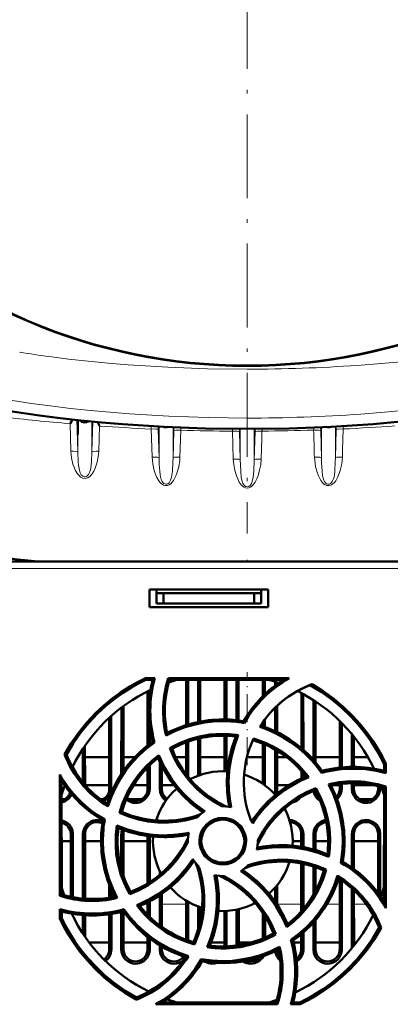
# Model space of a CAD drawing. Extents: x -1438 to 1837, y -1663 to 612.
# Tile 15 of 91: x 264 to 317, y -1399 to -1258. Entities that reach past the tile are written whole.
import ezdxf

# ---------------------------------------------------------------- set-up
doc = ezdxf.new("R2010")
doc.units = 0
doc.linetypes.add('DASHDOT', pattern=[18.5, 12, -3, 0.5, -3])

msp = doc.modelspace()

# ---------------------------------------------------------------- linework, layer by layer
at = {"color": 7, "linetype": 'DASHDOT', "lineweight": 18}
msp.add_line((296.78, -1123.5), (296.78, -1331.5), dxfattribs=at)
at = {"color": 7, "lineweight": 50}
for p, q in [((271.77, -1315.16), (271.42, -1315.77)), ((272.53, -1315.24), (272.53, -1317.31)), ((275.33, -1315.52), (275.64, -1316.09)), ((387.64, -1335.5), (205.94, -1335.5)), ((221.79, -1335.5), (360.79, -1335.5)), ((264.29, -1335.5), (264.29, -1335.24)), ((282.79, -1342), (282.79, -1339.5)), ((282.79, -1339.5), (299.79, -1339.5)), ((283.79, -1340), (283.79, -1339.5)), ((298.79, -1340), (298.79, -1339.5)), ((299.79, -1339.5), (299.79, -1342)), ((283.79, -1341.5), (283.79, -1340)), ((284.79, -1340), (283.79, -1340)), ((284.79, -1341.5), (284.79, -1340)), ((297.79, -1340), (284.79, -1340)), ((298.79, -1340), (297.79, -1340)), ((297.79, -1340), (297.79, -1341.5)), ((298.79, -1341.5), (298.79, -1340)), ((299.79, -1342), (282.79, -1342)), ((284.79, -1341.5), (283.79, -1341.5)), ((297.79, -1341.5), (284.79, -1341.5)), ((297.79, -1341.5), (298.79, -1341.5)), ((282.21, -1352.18), (283.55, -1352.18)), ((282.26, -1352.42), (282.21, -1352.18)), ((282.26, -1352.42), (283.24, -1352.42)), ((283.55, -1352.18), (283.24, -1352.42)), ((285.49, -1352.18), (302.8, -1352.18)), ((285.66, -1352.42), (285.49, -1352.18)), ((285.66, -1352.42), (301.95, -1352.42)), ((288.03, -1358.9), (288.03, -1352.42)), ((288.31, -1358.81), (288.31, -1352.42)), ((289.77, -1352.42), (289.77, -1358.45)), ((290.05, -1352.42), (290.05, -1358.39)), ((293.53, -1358.09), (293.53, -1352.42)), ((293.81, -1358.09), (293.81, -1352.42)), ((295.27, -1352.42), (295.27, -1358.2)), ((295.55, -1352.42), (295.55, -1358.24)), ((299.03, -1354.74), (299.03, -1352.42)), ((299.31, -1354.47), (299.31, -1352.42)), ((282.81, -1354.62), (282.81, -1353.91)), ((300.77, -1352.7), (300.77, -1353.23)), ((301.05, -1352.79), (301.05, -1353.03)), ((282.53, -1361.81), (282.53, -1354.05)), ((304.53, -1362.17), (304.53, -1354.3)), ((304.82, -1362.42), (304.81, -1354.45)), ((306.27, -1355.32), (306.27, -1363.87)), ((278.77, -1356.4), (278.76, -1365.89)), ((279.05, -1356.18), (279.05, -1365.47)), ((300.77, -1356.4), (300.77, -1359.76)), ((301.05, -1356.13), (301.05, -1359.9)), ((306.55, -1355.5), (306.55, -1364.21)), ((277.03, -1368), (277.03, -1357.85)), ((277.32, -1368), (277.31, -1357.59)), ((299.31, -1359.16), (299.31, -1358.07)), ((282.82, -1361.59), (282.81, -1359.09)), ((296.24, -1358.34), (296.37, -1358.61)), ((299.03, -1359.06), (299.03, -1358.46)), ((310.03, -1364.98), (310.03, -1358.3)), ((310.32, -1364.96), (310.31, -1358.59)), ((285.34, -1360.01), (285.17, -1360.37)), ((289.77, -1360.84), (289.76, -1366.15)), ((290.05, -1360.77), (290.05, -1366.04)), ((293.53, -1365.51), (293.53, -1360.42)), ((293.82, -1365.52), (293.81, -1360.43)), ((295.51, -1360.34), (295.16, -1360.54)), ((311.77, -1360.19), (311.77, -1364.88)), ((312.05, -1360.54), (312.05, -1364.88)), ((273.27, -1362.27), (273.26, -1367.1)), ((273.55, -1361.85), (273.56, -1367.44)), ((283.24, -1361.28), (283.52, -1361.38)), ((286.02, -1362.29), (285.71, -1362.18)), ((288.03, -1365.9), (288.03, -1361.37)), ((288.32, -1366.28), (288.32, -1361.26)), ((299.03, -1367.31), (299.03, -1361.55)), ((299.32, -1367.52), (299.32, -1361.67)), ((300.77, -1362.4), (300.76, -1368)), ((270.9, -1363.13), (270.63, -1363.11)), ((277.03, -1363.5), (273.55, -1363.5)), ((280.67, -1363.5), (279.05, -1363.5)), ((284.14, -1363.21), (284.03, -1363.6)), ((288.03, -1363.5), (286.55, -1363.5)), ((293.53, -1363.5), (290.05, -1363.5)), ((296.79, -1363.5), (296.73, -1363.5)), ((299.03, -1363.5), (296.79, -1363.5)), ((301.05, -1362.57), (301.06, -1368)), ((302.43, -1363.5), (301.05, -1363.5)), ((310.03, -1363.5), (306.55, -1363.5)), ((314.08, -1363.5), (312.05, -1363.5)), ((271.82, -1365.01), (271.82, -1364.79)), ((282.53, -1368), (282.53, -1364.94)), ((282.82, -1368), (282.82, -1364.64)), ((284.27, -1364.13), (284.26, -1368)), ((284.55, -1364.73), (284.56, -1368)), ((316.37, -1364.47), (316.62, -1364.42)), ((316.37, -1364.47), (316.37, -1365.45)), ((316.62, -1364.42), (316.62, -1365.77)), ((269.95, -1383.32), (269.96, -1365.97)), ((304.53, -1366.54), (304.53, -1365.44)), ((304.82, -1366.41), (304.82, -1365.77)), ((307.52, -1365.45), (307.41, -1365.74)), ((316.62, -1365.77), (316.37, -1365.45)), ((270.22, -1383.12), (270.21, -1366.87)), ((273.61, -1367.5), (277.03, -1367.5)), ((277.03, -1367.5), (273.61, -1367.5)), ((280.51, -1367.5), (282.53, -1367.5)), ((282.53, -1367.5), (280.51, -1367.5)), ((284.56, -1367.5), (286.29, -1367.5)), ((286.3, -1367.5), (284.56, -1367.5)), ((301.06, -1367.5), (302.74, -1367.5)), ((302.74, -1367.5), (301.06, -1367.5)), ((306.62, -1367.92), (306.5, -1368.23)), ((309.02, -1367.5), (310.03, -1367.5)), ((310.03, -1367.5), (309.02, -1367.5)), ((310.03, -1368), (310.03, -1367.34)), ((310.32, -1368), (310.32, -1367.3)), ((311.76, -1367.22), (311.76, -1368)), ((312.06, -1367.22), (312.06, -1368)), ((312.06, -1367.5), (314.89, -1367.5)), ((314.89, -1367.5), (312.06, -1367.5)), ((315.53, -1368), (315.53, -1367.64)), ((315.82, -1368), (315.82, -1367.72)), ((316.37, -1367.88), (316.36, -1384.11)), ((316.62, -1367.69), (316.37, -1367.88)), ((316.62, -1367.69), (316.63, -1385.07)), ((270.66, -1369.5), (270.21, -1369.5)), ((276.16, -1369.5), (275.76, -1369.5)), ((281.66, -1369.5), (279.92, -1369.5)), ((314.66, -1369.5), (312.92, -1369.5)), ((278.81, -1371.3), (278.51, -1371.44)), ((276.4, -1372.42), (276.12, -1372.55)), ((271.52, -1383.46), (271.52, -1374.5)), ((271.83, -1383.52), (271.82, -1374.5)), ((273.26, -1374.5), (273.26, -1383.72)), ((273.56, -1374.5), (273.56, -1383.75)), ((278.76, -1374.5), (278.76, -1379.51)), ((279.06, -1374.5), (279.06, -1380.48)), ((282.52, -1381.56), (282.52, -1374.78)), ((282.82, -1381.37), (282.82, -1374.82)), ((304.52, -1376.3), (304.52, -1374.5)), ((304.82, -1376.35), (304.82, -1374.5)), ((306.26, -1374.5), (306.26, -1376.69)), ((306.56, -1374.5), (306.56, -1376.78)), ((311.76, -1374.5), (311.76, -1379.29)), ((312.06, -1374.5), (312.06, -1379.51)), ((315.52, -1382.91), (315.52, -1374.5)), ((315.83, -1383.32), (315.82, -1374.5)), ((270.21, -1375.5), (271.52, -1375.5)), ((273.56, -1375.5), (275.87, -1375.5)), ((279.06, -1375.5), (282.52, -1375.5)), ((288.29, -1375.5), (288.29, -1375.67)), ((298.29, -1375.5), (298.29, -1375.34)), ((303.29, -1375.5), (304.52, -1375.5)), ((306.56, -1375.5), (308.37, -1375.5)), ((312.06, -1375.5), (315.52, -1375.5)), ((304.52, -1385.56), (304.52, -1378.69)), ((304.83, -1385.21), (304.82, -1378.75)), ((306.26, -1379.14), (306.26, -1383.19)), ((306.56, -1379.24), (306.56, -1382.65)), ((310.46, -1378.45), (310.17, -1378.59)), ((284.26, -1379.79), (284.26, -1380.31)), ((307.77, -1379.71), (308.08, -1379.56)), ((277.02, -1383.59), (277.02, -1381.74)), ((300.76, -1382.16), (300.76, -1384.12)), ((301.06, -1381.8), (301.06, -1384.58)), ((310.02, -1391), (310.02, -1380.94)), ((310.33, -1391), (310.32, -1381.15)), ((270.22, -1383.12), (269.95, -1383.32)), ((277.33, -1383.54), (277.32, -1382.49)), ((280.08, -1382.76), (279.96, -1383.09)), ((284.26, -1383.25), (284.25, -1387.57)), ((284.56, -1383.04), (284.56, -1387.79)), ((311.76, -1382.29), (311.75, -1390.84)), ((312.06, -1382.57), (312.07, -1390.45)), ((282.52, -1386.04), (282.52, -1384.25)), ((282.83, -1386.35), (282.83, -1384.09)), ((288.02, -1389.62), (288.02, -1384)), ((288.33, -1389.73), (288.33, -1384.18)), ((289.76, -1384.86), (289.75, -1388.14)), ((290.06, -1384.97), (290.06, -1386.9)), ((269.95, -1386.59), (269.95, -1385.22)), ((269.95, -1385.22), (270.22, -1385.57)), ((270.22, -1386.53), (270.22, -1385.57)), ((271.83, -1386.24), (271.83, -1385.91)), ((273.26, -1386.08), (273.25, -1388.71)), ((273.56, -1386.11), (273.57, -1389.17)), ((277.02, -1391), (277.02, -1385.97)), ((277.33, -1391), (277.33, -1385.93)), ((278.76, -1385.64), (278.75, -1391)), ((279.06, -1385.56), (279.17, -1385.26)), ((279.06, -1385.57), (279.07, -1391)), ((293.52, -1390.57), (293.52, -1385.5)), ((293.83, -1390.56), (293.83, -1385.49)), ((295.26, -1385.31), (295.25, -1390.45)), ((295.56, -1385.24), (295.57, -1390.4)), ((299.02, -1389.44), (299.02, -1385.77)), ((299.33, -1389.31), (299.33, -1386.25)), ((269.95, -1386.59), (270.22, -1386.53)), ((306.25, -1387.15), (306.25, -1391)), ((306.56, -1386.8), (306.57, -1391)), ((300.88, -1388.83), (300.55, -1388.71)), ((304.52, -1391), (304.52, -1388.84)), ((304.83, -1391), (304.83, -1388.57)), ((315.96, -1387.9), (315.67, -1387.88)), ((274.17, -1390), (277.02, -1390)), ((279.07, -1390), (282.52, -1390)), ((282.52, -1391), (282.52, -1389.23)), ((282.83, -1391), (282.83, -1389.47)), ((284.25, -1390.43), (284.25, -1391)), ((284.57, -1390.61), (284.57, -1391)), ((289.08, -1389.97), (289.23, -1390.3)), ((291.61, -1390), (293.52, -1390)), ((295.57, -1390), (297.4, -1390)), ((303.35, -1389.73), (303.04, -1389.62)), ((303.42, -1390), (304.52, -1390)), ((306.57, -1390), (310.02, -1390)), ((312.07, -1390), (312.42, -1390)), ((290.34, -1392.68), (290.2, -1392.38)), ((280.91, -1397.88), (280.9, -1398.18)), ((301.11, -1398.85), (283.7, -1398.85)), ((300.91, -1398.57), (284.7, -1398.57)), ((300.91, -1398.57), (301.11, -1398.85)), ((303, -1398.85), (303.37, -1398.57)), ((304.38, -1398.85), (303, -1398.85)), ((304.32, -1398.57), (303.37, -1398.57)), ((304.32, -1398.57), (304.38, -1398.85))]:
    msp.add_line(p, q, dxfattribs=at)
at = {"color": 7, "lineweight": 18}
for p, q in [((271.42, -1315.77), (271.54, -1319.72)), ((272.4, -1315.23), (272.53, -1319.81)), ((274.53, -1315.45), (274.53, -1319.81)), ((274.53, -1319.81), (274.66, -1315.46)), ((272.53, -1317.31), (272.53, -1319.81)), ((275.53, -1319.72), (275.64, -1316.09)), ((283.04, -1316.11), (283.04, -1316.52)), ((283.04, -1316.52), (283.16, -1320.55)), ((284.03, -1316.16), (284.04, -1316.61)), ((284.04, -1316.61), (284.16, -1320.64)), ((284.16, -1316.17), (284.16, -1320.64)), ((286.16, -1316.27), (286.16, -1320.64)), ((286.16, -1320.64), (286.27, -1316.77)), ((286.27, -1316.77), (286.28, -1316.27)), ((287.15, -1320.55), (287.27, -1316.69)), ((287.27, -1316.69), (287.28, -1316.31)), ((294.66, -1316.49), (294.67, -1316.83)), ((294.67, -1316.83), (294.79, -1320.83)), ((295.66, -1316.5), (295.67, -1316.92)), ((295.67, -1316.92), (295.78, -1320.91)), ((295.78, -1316.5), (295.78, -1320.91)), ((297.78, -1316.5), (297.78, -1320.91)), ((297.9, -1316.92), (297.78, -1320.91)), ((297.91, -1316.5), (297.9, -1316.92)), ((298.9, -1316.49), (298.9, -1316.83)), ((306.3, -1316.69), (306.29, -1316.31)), ((307.3, -1316.77), (307.28, -1316.27)), ((307.41, -1320.64), (307.3, -1316.77)), ((307.41, -1316.27), (307.41, -1320.64)), ((309.41, -1316.17), (309.41, -1320.64)), ((309.52, -1316.61), (309.41, -1320.64)), ((309.53, -1316.16), (309.52, -1316.61)), ((310.52, -1316.11), (310.52, -1316.52)), ((387.64, -1336.5), (205.94, -1336.5)), ((277.03, -1368), (277.32, -1368)), ((282.53, -1368), (282.82, -1368)), ((284.26, -1368), (284.56, -1368)), ((301.06, -1368), (300.76, -1368)), ((310.03, -1368), (310.32, -1368)), ((311.76, -1368), (312.06, -1368)), ((315.53, -1368), (315.82, -1368)), ((271.82, -1374.5), (271.52, -1374.5)), ((273.56, -1374.5), (273.26, -1374.5)), ((279.06, -1374.5), (278.76, -1374.5)), ((304.52, -1374.5), (304.82, -1374.5)), ((306.56, -1374.5), (306.26, -1374.5)), ((312.06, -1374.5), (311.76, -1374.5)), ((315.82, -1374.5), (315.52, -1374.5)), ((281.99, -1384.5), (282.52, -1384.5)), ((284.56, -1384.5), (288.02, -1384.5)), ((297.65, -1384.5), (298.07, -1384.5)), ((301.06, -1384.5), (304.52, -1384.5)), ((308.22, -1384.5), (310.02, -1384.5)), ((312.06, -1384.5), (313.78, -1384.5)), ((277.02, -1391), (277.33, -1391)), ((278.75, -1391), (279.07, -1391)), ((282.52, -1391), (282.83, -1391)), ((284.25, -1391), (284.57, -1391)), ((304.52, -1391), (304.83, -1391)), ((306.25, -1391), (306.57, -1391)), ((310.02, -1391), (310.33, -1391))]:
    msp.add_line(p, q, dxfattribs=at)
at = {"color": 7, "linetype": 'DASHDOT', "lineweight": 18, "ltscale": 0.00799}
msp.add_line((296.79, -1335.53), (296.79, -1335.21), dxfattribs=at)
at = {"color": 7, "linetype": 'DASHDOT', "lineweight": 18, "ltscale": 0.332629}
msp.add_line((296.79, -1364.61), (296.79, -1351.31), dxfattribs=at)
at = {"color": 7, "lineweight": 18}
for points in [[(350.12, -1300.58), (348.28, -1301.2), (346.43, -1301.77), (344.39, -1302.36), (342.35, -1302.9), (338.4, -1303.84), (334.02, -1304.73), (329.61, -1305.5), (325.83, -1306.06), (322.05, -1306.54), (318.25, -1306.95), (315.4, -1307.2), (312.54, -1307.42)], [(296.78, -1314.96), (291.17, -1314.9), (285.56, -1314.7), (279.95, -1314.36), (274.35, -1313.88), (271.46, -1313.58), (268.58, -1313.23), (265.88, -1312.87), (263.18, -1312.46), (259.48, -1311.84), (255.79, -1311.13), (252.12, -1310.32), (248.43, -1309.4), (244.78, -1308.37), (242.96, -1307.8), (241.15, -1307.19)], [(296.78, -1307.96), (291.1, -1307.9), (285.43, -1307.69), (279.76, -1307.33), (276.87, -1307.09), (274, -1306.82), (271.22, -1306.51), (268.46, -1306.16)], [(352.42, -1307.19), (349, -1308.3), (345.55, -1309.29), (342.07, -1310.17), (338.58, -1310.96), (335.07, -1311.65), (331.55, -1312.27), (328.9, -1312.69), (326.26, -1313.06), (320.95, -1313.7), (316.99, -1314.09), (313.03, -1314.4)], [(284.04, -1316.61), (284.04, -1316.6), (284.02, -1316.59), (283.92, -1316.56), (283.77, -1316.54), (283.04, -1316.52)], [(286.27, -1316.77), (286.27, -1316.77), (286.29, -1316.76), (286.39, -1316.73), (286.58, -1316.7), (287.27, -1316.69)], [(295.67, -1316.92), (295.66, -1316.91), (295.65, -1316.9), (295.54, -1316.87), (295.34, -1316.84), (294.67, -1316.83)], [(297.9, -1316.92), (297.9, -1316.91), (297.92, -1316.9), (298.03, -1316.87), (298.23, -1316.84), (298.9, -1316.83)], [(307.3, -1316.77), (307.29, -1316.77), (307.28, -1316.76), (307.18, -1316.73), (306.98, -1316.7), (306.3, -1316.69)], [(309.52, -1316.61), (309.53, -1316.6), (309.54, -1316.59), (309.64, -1316.56), (309.8, -1316.54), (310.52, -1316.52)], [(272.53, -1319.81), (272.53, -1319.8), (272.52, -1319.79), (272.45, -1319.77), (272.31, -1319.74), (271.93, -1319.72), (271.54, -1319.72)], [(271.54, -1319.72), (271.63, -1320.65), (271.84, -1321.55), (271.99, -1321.99), (272.17, -1322.41), (272.49, -1322.96), (272.7, -1323.2), (272.93, -1323.4), (273.23, -1323.55), (273.56, -1323.6), (273.76, -1323.57), (273.96, -1323.5), (274.3, -1323.27), (274.59, -1322.93), (274.83, -1322.55), (275.01, -1322.14), (275.31, -1321.26), (275.46, -1320.5), (275.53, -1319.72)], [(274.53, -1319.81), (274.54, -1319.8), (274.55, -1319.79), (274.62, -1319.77), (274.76, -1319.74), (275.14, -1319.72), (275.53, -1319.72)], [(284.16, -1320.64), (284.15, -1320.63), (284.12, -1320.61), (283.92, -1320.57), (283.28, -1320.55), (283.16, -1320.55)], [(283.16, -1320.55), (283.26, -1321.51), (283.47, -1322.45), (283.62, -1322.9), (283.8, -1323.35), (284.11, -1323.92), (284.3, -1324.17), (284.53, -1324.39), (284.8, -1324.56), (285.07, -1324.63), (285.36, -1324.61), (285.62, -1324.51), (285.84, -1324.35), (286.03, -1324.15), (286.22, -1323.89), (286.38, -1323.62), (286.57, -1323.24), (286.72, -1322.85), (286.98, -1321.92), (287.13, -1320.98), (287.15, -1320.55)], [(285.25, -1324.43), (285.43, -1324.35), (285.59, -1324.22), (285.72, -1324.05), (285.81, -1323.85), (285.95, -1323.41), (286, -1323.12), (286.07, -1322.55), (286.14, -1321.37), (286.16, -1320.64)], [(286.16, -1320.64), (286.16, -1320.63), (286.17, -1320.62), (286.24, -1320.6), (286.38, -1320.57), (286.76, -1320.55), (287.15, -1320.55)], [(295.78, -1320.91), (295.78, -1320.91), (295.77, -1320.9), (295.7, -1320.87), (295.56, -1320.85), (295.18, -1320.83), (294.79, -1320.83)], [(294.79, -1320.83), (294.86, -1321.64), (295.01, -1322.43), (295.24, -1323.21), (295.42, -1323.67), (295.64, -1324.11), (295.93, -1324.52), (296.11, -1324.71), (296.32, -1324.86), (296.54, -1324.96), (296.78, -1324.99)], [(295.78, -1320.91), (295.85, -1322.56), (295.93, -1323.42), (296.02, -1323.87), (296.17, -1324.3), (296.33, -1324.56), (296.54, -1324.74), (296.78, -1324.81)], [(298.78, -1320.83), (298.71, -1321.64), (298.56, -1322.43), (298.33, -1323.21), (298.15, -1323.67), (297.92, -1324.11), (297.63, -1324.52), (297.45, -1324.71), (297.25, -1324.86), (297.02, -1324.96), (296.78, -1324.99)], [(297.78, -1320.91), (297.72, -1322.56), (297.63, -1323.42), (297.55, -1323.87), (297.4, -1324.3), (297.24, -1324.56), (297.02, -1324.74), (296.78, -1324.81)], [(297.78, -1320.91), (297.79, -1320.91), (297.8, -1320.9), (297.87, -1320.87), (298.01, -1320.85), (298.39, -1320.83), (298.78, -1320.83)], [(307.41, -1320.64), (307.4, -1320.63), (307.37, -1320.61), (307.17, -1320.57), (306.53, -1320.55), (306.41, -1320.55)], [(310.4, -1320.55), (310.31, -1321.51), (310.1, -1322.45), (309.95, -1322.9), (309.77, -1323.35), (309.45, -1323.92), (309.26, -1324.17), (309.04, -1324.39), (308.77, -1324.56), (308.49, -1324.63), (308.2, -1324.61), (307.95, -1324.51), (307.72, -1324.35), (307.53, -1324.15), (307.34, -1323.89), (307.18, -1323.62), (307, -1323.24), (306.84, -1322.85), (306.58, -1321.92), (306.44, -1320.98), (306.41, -1320.55)], [(308.32, -1324.43), (308.13, -1324.35), (307.98, -1324.22), (307.85, -1324.05), (307.75, -1323.85), (307.62, -1323.41), (307.56, -1323.12), (307.5, -1322.55), (307.43, -1321.37), (307.41, -1320.64)], [(309.41, -1320.64), (309.41, -1320.63), (309.42, -1320.62), (309.49, -1320.6), (309.63, -1320.57), (310.01, -1320.55), (310.4, -1320.55)], [(272.63, -1321.69), (272.7, -1322.18), (272.75, -1322.43), (272.87, -1322.79)], [(272.87, -1322.79), (273.02, -1323.07), (273.23, -1323.28), (273.44, -1323.36)], [(273.44, -1323.36), (273.6, -1323.37), (273.75, -1323.32), (273.92, -1323.2), (274.06, -1323.04), (274.22, -1322.73), (274.33, -1322.38), (274.37, -1322.14), (274.44, -1321.66)], [(284.25, -1322.58), (284.31, -1323.1), (284.36, -1323.37), (284.46, -1323.76), (284.6, -1324.05), (284.7, -1324.18), (284.86, -1324.34), (285.06, -1324.42), (285.25, -1324.43)], [(309.32, -1322.58), (309.26, -1323.1), (309.21, -1323.37), (309.1, -1323.76), (308.96, -1324.05), (308.87, -1324.18), (308.7, -1324.34), (308.51, -1324.42), (308.32, -1324.43)]]:
    msp.add_lwpolyline(points, dxfattribs=at)
at = {"color": 7, "lineweight": 50}
for points in [[(296.78, -1316.5), (290.82, -1316.43), (284.87, -1316.21), (278.92, -1315.83), (275.95, -1315.58), (272.98, -1315.29), (270.02, -1314.96), (267.06, -1314.59), (263.13, -1314.01), (259.21, -1313.35), (255.3, -1312.6), (251.03, -1311.65), (248.8, -1311.09), (246.59, -1310.5), (244.58, -1309.92), (242.59, -1309.3), (239.57, -1308.26), (236.59, -1307.11), (234.57, -1306.24), (232.59, -1305.29)], [(360.97, -1305.29), (358.6, -1306.41), (356.19, -1307.43), (353.75, -1308.35), (350.7, -1309.39), (347.61, -1310.32), (344.51, -1311.16), (342.31, -1311.7), (340.11, -1312.2), (335.68, -1313.11), (331.22, -1313.89), (326.76, -1314.55), (322.78, -1315.05), (318.79, -1315.47), (314.8, -1315.82), (311.8, -1316.03), (308.8, -1316.2), (302.79, -1316.43), (296.78, -1316.5)], [(270.63, -1363.11), (271.59, -1361.49), (272.66, -1359.97), (273.82, -1358.53), (275.08, -1357.19), (276.21, -1356.13), (277.4, -1355.14), (278.65, -1354.23), (279.96, -1353.38), (281.06, -1352.76), (282.21, -1352.18)], [(270.9, -1363.13), (271.86, -1361.52), (272.93, -1360.01), (274.1, -1358.58), (275.36, -1357.25), (276.49, -1356.21), (277.68, -1355.23), (278.92, -1354.33), (280.23, -1353.5), (281.23, -1352.94), (282.26, -1352.42)], [(298.57, -1359.16), (299.44, -1357.91), (300.41, -1356.76), (301.49, -1355.72), (302.67, -1354.81), (303.95, -1354.02), (304.98, -1353.5), (306.06, -1353.05)], [(305.77, -1353.16), (307.37, -1354.13), (308.88, -1355.21), (310.29, -1356.38), (311.62, -1357.65), (312.66, -1358.79), (313.63, -1359.98), (314.52, -1361.23), (315.35, -1362.54), (315.88, -1363.49), (316.37, -1364.47)], [(306.06, -1353.05), (307.65, -1354.04), (309.16, -1355.13), (310.58, -1356.32), (311.91, -1357.6), (312.95, -1358.75), (313.91, -1359.95), (314.81, -1361.21), (315.63, -1362.54), (316.14, -1363.46), (316.62, -1364.42)], [(293.29, -1358.33), (291.97, -1358.38), (290.65, -1358.53), (289.35, -1358.79), (287.92, -1359.19), (286.53, -1359.72), (285.17, -1360.37)], [(307.41, -1365.74), (306.74, -1364.83), (306.01, -1363.97), (305.23, -1363.16), (304.62, -1362.6), (303.98, -1362.06), (302.97, -1361.32), (301.91, -1360.65), (300.8, -1360.06), (299.63, -1359.54), (298.57, -1359.16)], [(307.52, -1365.45), (306.51, -1364.15), (305.4, -1362.96), (304.19, -1361.89), (302.89, -1360.94), (301.5, -1360.12), (300.13, -1359.48), (298.7, -1358.95)], [(285.71, -1362.18), (287.09, -1361.48), (288.51, -1360.92), (289.97, -1360.52), (291.45, -1360.26), (292.97, -1360.17), (294.24, -1360.2), (295.51, -1360.34)], [(295.16, -1360.54), (294.61, -1362.08), (294.21, -1363.66), (293.96, -1365.25), (293.86, -1366.87), (293.92, -1368.49), (294.04, -1369.54), (294.22, -1370.59)], [(295.51, -1360.34), (294.94, -1361.86), (294.51, -1363.42), (294.23, -1365), (294.11, -1366.6), (294.15, -1368.2), (294.28, -1369.43), (294.49, -1370.65)], [(297.68, -1360.82), (299.13, -1361.32), (300.51, -1361.96), (301.82, -1362.74), (303.03, -1363.64), (304.15, -1364.67), (304.89, -1365.48), (305.59, -1366.35)], [(283.24, -1361.28), (282.33, -1361.97), (281.47, -1362.71), (280.67, -1363.5), (280.11, -1364.12), (279.57, -1364.77), (278.83, -1365.8), (278.16, -1366.87), (277.57, -1367.99), (277.06, -1369.17), (276.71, -1370.17)], [(283.52, -1361.38), (282.38, -1362.25), (281.32, -1363.19), (280.35, -1364.21), (279.47, -1365.31), (278.69, -1366.48), (277.96, -1367.77), (277.35, -1369.13), (276.85, -1370.56)], [(293.13, -1370.51), (291.87, -1369.79), (290.69, -1368.96), (289.61, -1368.04), (288.63, -1367.03), (287.74, -1365.94), (286.96, -1364.76), (286.28, -1363.51), (285.71, -1362.18)], [(293.75, -1370.52), (292.47, -1369.86), (291.28, -1369.09), (290.17, -1368.21), (289.16, -1367.24), (288.64, -1366.66), (288.14, -1366.06), (287.54, -1365.21), (286.98, -1364.32), (286.49, -1363.38), (286.02, -1362.29)], [(276.85, -1370.56), (275.58, -1369.69), (274.41, -1368.71), (273.35, -1367.63), (272.42, -1366.44), (271.6, -1365.16), (271.08, -1364.16), (270.63, -1363.11)], [(278.51, -1371.44), (278.98, -1369.97), (279.59, -1368.58), (280.34, -1367.26), (281.21, -1366.03), (282.21, -1364.89), (283.14, -1364.01), (284.14, -1363.21)], [(278.81, -1371.3), (279.3, -1369.85), (279.93, -1368.48), (280.69, -1367.18), (281.58, -1365.97), (282.59, -1364.86), (283.29, -1364.21), (284.03, -1363.6)], [(284.03, -1363.6), (284.73, -1365.08), (285.56, -1366.48), (286.51, -1367.79), (287.58, -1368.99), (288.77, -1370.1), (289.6, -1370.76), (290.48, -1371.37)], [(284.14, -1363.21), (284.81, -1364.69), (285.61, -1366.1), (286.53, -1367.41), (287.57, -1368.62), (288.73, -1369.73), (289.69, -1370.51), (290.71, -1371.22)], [(305.19, -1366.24), (303.71, -1366.95), (302.31, -1367.77), (301.01, -1368.73), (299.8, -1369.8), (298.69, -1370.99), (298.04, -1371.82), (297.42, -1372.69)], [(305.59, -1366.35), (304.1, -1367.02), (302.7, -1367.82), (301.39, -1368.74), (300.17, -1369.78), (299.06, -1370.94), (298.29, -1371.9), (297.57, -1372.92)], [(276.19, -1369.82), (276.48, -1369.64), (276.74, -1369.42), (277.05, -1369.01), (277.24, -1368.53), (277.32, -1368)], [(280.79, -1370.03), (281.04, -1370.02), (281.37, -1369.95), (281.69, -1369.82), (281.98, -1369.64), (282.24, -1369.42), (282.55, -1369.01), (282.74, -1368.53), (282.82, -1368)], [(284.26, -1368), (284.33, -1368.51), (284.53, -1369), (284.72, -1369.28), (284.95, -1369.52), (285.16, -1369.68)], [(298.29, -1375.34), (299.01, -1374.08), (299.83, -1372.9), (300.75, -1371.82), (301.77, -1370.84), (302.86, -1369.95), (304.03, -1369.16), (305.29, -1368.49), (306.62, -1367.92)], [(306.62, -1367.92), (307.32, -1369.3), (307.88, -1370.72), (308.28, -1372.17), (308.54, -1373.66), (308.64, -1375.17), (308.6, -1376.45), (308.46, -1377.74)], [(310.46, -1375.5), (310.41, -1374.18), (310.25, -1372.87), (310, -1371.56), (309.6, -1370.14), (309.07, -1368.74), (308.42, -1367.38)], [(309.65, -1369.51), (309.74, -1369.42), (310.05, -1369.01), (310.24, -1368.53), (310.32, -1368)], [(311.76, -1368), (311.83, -1368.51), (312.03, -1369), (312.22, -1369.28), (312.45, -1369.52), (312.73, -1369.73), (313.04, -1369.89), (313.41, -1370), (313.79, -1370.03)], [(313.79, -1370.03), (314.04, -1370.02), (314.37, -1369.95), (314.69, -1369.82), (314.98, -1369.64), (315.24, -1369.42), (315.55, -1369.01), (315.74, -1368.53), (315.82, -1368)], [(270.21, -1369.99), (270.69, -1369.82), (270.98, -1369.64), (271.24, -1369.42), (271.47, -1369.13), (271.65, -1368.81)], [(306.5, -1368.23), (305.19, -1368.82), (303.95, -1369.51), (302.79, -1370.32), (301.72, -1371.22), (301.16, -1371.76), (300.63, -1372.33), (299.97, -1373.14), (299.36, -1374), (298.81, -1374.9), (298.27, -1375.97)], [(306.29, -1368.32), (306.38, -1368.66), (306.53, -1369), (306.72, -1369.28), (306.95, -1369.52), (307.22, -1369.72)], [(284.9, -1372.84), (284, -1372.81), (282.6, -1372.67), (281.21, -1372.39), (279.85, -1371.98), (278.51, -1371.44)], [(289.96, -1375.5), (290.02, -1374.86), (290.21, -1374.22), (290.52, -1373.64), (290.95, -1373.13), (291.47, -1372.71), (292.06, -1372.4), (292.67, -1372.23), (293.29, -1372.17)], [(293.29, -1372.17), (293.78, -1372.2), (294.2, -1372.3), (294.62, -1372.45), (295.01, -1372.65), (295.38, -1372.91), (295.86, -1373.37), (296.22, -1373.92), (296.48, -1374.53), (296.61, -1375.17), (296.63, -1375.5)], [(271.82, -1374.5), (271.75, -1374), (271.56, -1373.51), (271.37, -1373.23), (271.13, -1372.98), (270.85, -1372.78), (270.55, -1372.62), (270.21, -1372.52)], [(275.29, -1372.47), (275.04, -1372.49), (274.71, -1372.56), (274.39, -1372.68), (274.1, -1372.86), (273.84, -1373.08), (273.53, -1373.5), (273.34, -1373.97), (273.26, -1374.5)], [(279.96, -1383.09), (279.26, -1381.72), (278.7, -1380.3), (278.3, -1378.84), (278.04, -1377.35), (277.95, -1375.84), (277.98, -1374.56), (278.12, -1373.27)], [(278.12, -1373.27), (279.64, -1373.85), (281.2, -1374.28), (282.78, -1374.56), (284.38, -1374.68), (285.99, -1374.64), (287.21, -1374.51), (288.44, -1374.3)], [(278.33, -1373.64), (279.87, -1374.19), (281.45, -1374.59), (283.05, -1374.84), (284.66, -1374.94), (286.28, -1374.88), (287.33, -1374.76), (288.38, -1374.57)], [(290.21, -1375.5), (290.27, -1374.95), (290.43, -1374.4), (290.68, -1373.88), (290.92, -1373.54), (291.21, -1373.24), (291.54, -1372.97), (291.91, -1372.75), (292.3, -1372.59), (292.7, -1372.48), (293.29, -1372.42)], [(293.29, -1372.42), (293.96, -1372.5), (294.36, -1372.62), (294.75, -1372.8), (295.11, -1373.02), (295.43, -1373.29), (295.83, -1373.78), (296.13, -1374.33), (296.31, -1374.92), (296.37, -1375.5)], [(304.82, -1374.5), (304.75, -1374), (304.56, -1373.51), (304.37, -1373.23), (304.13, -1372.98), (303.85, -1372.78), (303.55, -1372.62), (303.19, -1372.51), (302.82, -1372.47)], [(308.06, -1372.49), (307.71, -1372.56), (307.39, -1372.68), (307.1, -1372.86), (306.84, -1373.08), (306.53, -1373.5), (306.34, -1373.97), (306.26, -1374.5)], [(313.79, -1372.47), (313.54, -1372.49), (313.21, -1372.56), (312.89, -1372.68), (312.6, -1372.86), (312.34, -1373.08), (312.03, -1373.5), (311.84, -1373.97), (311.76, -1374.5)], [(315.82, -1374.5), (315.75, -1374), (315.56, -1373.51), (315.37, -1373.23), (315.13, -1372.98), (314.85, -1372.78), (314.55, -1372.62), (314.17, -1372.51), (313.79, -1372.47)], [(288.31, -1375.04), (287.65, -1376.32), (286.87, -1377.51), (286, -1378.61), (285.03, -1379.62), (284.45, -1380.15), (283.85, -1380.64), (283, -1381.25), (282.11, -1381.8), (281.17, -1382.29), (280.08, -1382.76)], [(276.12, -1375.5), (276.18, -1376.83), (276.33, -1378.14), (276.59, -1379.44), (276.99, -1380.87), (277.52, -1382.27), (278.18, -1383.63)], [(288.29, -1375.67), (287.58, -1376.93), (286.75, -1378.11), (285.83, -1379.19), (284.82, -1380.17), (283.72, -1381.06), (282.55, -1381.85), (281.29, -1382.53), (279.96, -1383.09)], [(293.29, -1378.84), (292.81, -1378.81), (292.38, -1378.71), (291.97, -1378.57), (291.57, -1378.36), (291.2, -1378.1), (290.73, -1377.64), (290.36, -1377.09), (290.1, -1376.48), (289.97, -1375.84), (289.96, -1375.5)], [(293.29, -1378.58), (292.62, -1378.51), (292.22, -1378.39), (291.83, -1378.21), (291.47, -1377.98), (291.15, -1377.71), (290.75, -1377.22), (290.45, -1376.67), (290.28, -1376.09), (290.21, -1375.5)], [(296.63, -1375.5), (296.56, -1376.15), (296.37, -1376.78), (296.06, -1377.36), (295.64, -1377.88), (295.11, -1378.3), (294.52, -1378.6), (293.91, -1378.78), (293.29, -1378.84)], [(296.37, -1375.5), (296.31, -1376.06), (296.15, -1376.61), (295.9, -1377.13), (295.66, -1377.47), (295.37, -1377.77), (295.04, -1378.03), (294.67, -1378.25), (294.28, -1378.42), (293.88, -1378.52), (293.29, -1378.58)], [(308.46, -1377.74), (306.94, -1377.16), (305.38, -1376.73), (303.81, -1376.45), (302.21, -1376.33), (300.6, -1376.36), (299.37, -1376.49), (298.14, -1376.71)], [(308.25, -1377.36), (306.71, -1376.81), (305.13, -1376.41), (303.53, -1376.16), (301.92, -1376.07), (300.3, -1376.13), (299.25, -1376.25), (298.2, -1376.43)], [(280.98, -1384.65), (282.47, -1383.98), (283.87, -1383.19), (285.18, -1382.27), (286.4, -1381.22), (287.51, -1380.06), (288.29, -1379.1), (289.01, -1378.08)], [(281.4, -1384.77), (282.88, -1384.06), (284.28, -1383.23), (285.59, -1382.28), (286.79, -1381.21), (287.9, -1380.02), (288.55, -1379.19), (289.16, -1378.32)], [(301.68, -1378.17), (302.59, -1378.19), (303.99, -1378.34), (305.37, -1378.61), (306.74, -1379.02), (308.08, -1379.56)], [(291.05, -1390.68), (291.63, -1389.16), (292.06, -1387.6), (292.34, -1386.02), (292.46, -1384.43), (292.43, -1382.82), (292.3, -1381.59), (292.08, -1380.36)], [(291.44, -1390.46), (291.99, -1388.91), (292.39, -1387.34), (292.64, -1385.74), (292.73, -1384.13), (292.67, -1382.5), (292.55, -1381.46), (292.36, -1380.42)], [(292.82, -1380.48), (294.1, -1381.15), (295.29, -1381.92), (296.39, -1382.79), (297.4, -1383.76), (297.93, -1384.34), (298.42, -1384.94), (299.03, -1385.79), (299.58, -1386.68), (300.07, -1387.62), (300.55, -1388.71)], [(293.46, -1380.5), (294.72, -1381.22), (295.9, -1382.04), (296.98, -1382.96), (297.97, -1383.98), (298.85, -1385.07), (299.64, -1386.25), (300.32, -1387.5), (300.88, -1388.83)], [(302.44, -1387.82), (301.77, -1386.33), (300.98, -1384.93), (300.06, -1383.61), (299.01, -1382.4), (297.85, -1381.29), (296.89, -1380.51), (295.87, -1379.79)], [(302.56, -1387.39), (301.85, -1385.91), (301.02, -1384.51), (300.07, -1383.2), (298.99, -1382), (297.8, -1380.89), (296.98, -1380.24), (296.11, -1379.63)], [(308.08, -1379.56), (307.6, -1381.03), (307, -1382.43), (306.25, -1383.75), (305.38, -1384.98), (304.38, -1386.12), (303.45, -1387), (302.44, -1387.82)], [(307.77, -1379.71), (307.27, -1381.15), (306.64, -1382.53), (305.88, -1383.82), (304.99, -1385.03), (303.98, -1386.15), (303.29, -1386.79), (302.56, -1387.39)], [(303.04, -1389.62), (304.19, -1388.75), (305.25, -1387.81), (306.22, -1386.79), (307.1, -1385.7), (307.89, -1384.53), (308.61, -1383.24), (309.23, -1381.87), (309.73, -1380.44)], [(309.73, -1380.44), (311, -1381.31), (312.17, -1382.29), (313.23, -1383.37), (314.17, -1384.56), (314.98, -1385.84), (315.51, -1386.85), (315.96, -1387.9)], [(303.35, -1389.73), (304.27, -1389.04), (305.12, -1388.3), (305.92, -1387.51), (306.49, -1386.89), (307.02, -1386.24), (307.76, -1385.21), (308.43, -1384.14), (309.02, -1383.01), (309.53, -1381.83), (309.88, -1380.85)], [(289.23, -1390.3), (288.21, -1389.98), (287.22, -1389.59), (286.26, -1389.14), (285.57, -1388.76), (284.9, -1388.35), (283.87, -1387.61), (282.9, -1386.79), (282, -1385.89), (281.48, -1385.29), (280.98, -1384.65)], [(289.08, -1389.97), (287.64, -1389.48), (286.26, -1388.85), (284.97, -1388.09), (283.76, -1387.2), (282.65, -1386.18), (282, -1385.5), (281.4, -1384.77)], [(290.63, -1383.9), (290.6, -1384.8), (290.46, -1386.2), (290.18, -1387.59), (289.78, -1388.96), (289.23, -1390.3)], [(279.06, -1385.56), (280.07, -1386.86), (281.18, -1388.05), (282.38, -1389.13), (283.69, -1390.07), (285.08, -1390.89), (286.48, -1391.55), (287.94, -1392.09)], [(279.17, -1385.26), (280.04, -1386.41), (280.98, -1387.46), (282.01, -1388.43), (283.1, -1389.31), (284.27, -1390.1), (285.56, -1390.82), (286.93, -1391.44), (288.36, -1391.94)], [(280.9, -1398.18), (279.28, -1397.22), (277.75, -1396.16), (276.32, -1394.99), (274.97, -1393.73), (273.91, -1392.6), (272.93, -1391.42), (272.01, -1390.17), (271.17, -1388.86), (270.53, -1387.74), (269.95, -1386.59)], [(280.91, -1397.88), (279.31, -1396.91), (277.8, -1395.84), (276.37, -1394.68), (275.04, -1393.41), (274, -1392.28), (273.02, -1391.1), (272.12, -1389.85), (271.29, -1388.54), (270.73, -1387.55), (270.22, -1386.53)], [(315.67, -1387.88), (314.7, -1389.48), (313.64, -1391), (312.47, -1392.42), (311.2, -1393.75), (310.07, -1394.79), (308.89, -1395.77), (307.64, -1396.67), (306.33, -1397.5), (305.34, -1398.05), (304.32, -1398.57)], [(315.96, -1387.9), (315.01, -1389.51), (313.94, -1391.04), (312.78, -1392.48), (311.52, -1393.83), (310.39, -1394.88), (309.2, -1395.87), (307.96, -1396.79), (306.65, -1397.63), (305.53, -1398.27), (304.38, -1398.85)], [(293.29, -1392.66), (294.61, -1392.61), (295.93, -1392.46), (297.23, -1392.2), (298.66, -1391.8), (300.06, -1391.27), (301.42, -1390.61)], [(276.5, -1392.65), (276.74, -1392.43), (276.95, -1392.18), (277.2, -1391.71), (277.32, -1391.21), (277.33, -1391)], [(278.75, -1391), (278.82, -1391.51), (279.02, -1392), (279.21, -1392.28), (279.44, -1392.53), (279.72, -1392.74), (280.03, -1392.89), (280.35, -1393), (280.79, -1393.04)], [(280.79, -1393.04), (281.08, -1393.02), (281.36, -1392.96), (281.68, -1392.84), (281.98, -1392.66), (282.24, -1392.44), (282.45, -1392.18), (282.7, -1391.71), (282.82, -1391.21), (282.83, -1391)], [(288.36, -1391.94), (287.49, -1393.21), (286.52, -1394.38), (285.43, -1395.44), (284.25, -1396.38), (282.97, -1397.2), (281.95, -1397.72), (280.9, -1398.18)], [(284.25, -1391), (284.32, -1391.51), (284.52, -1392), (284.71, -1392.28), (284.94, -1392.53), (285.22, -1392.74), (285.53, -1392.89), (285.85, -1393), (286.29, -1393.04)], [(290.34, -1392.68), (291.98, -1392.89), (293.6, -1392.95), (295.21, -1392.85), (296.8, -1392.6), (298.37, -1392.19), (299.82, -1391.67), (301.24, -1391.02)], [(297.29, -1393.04), (297.58, -1393.02), (297.86, -1392.96), (298.18, -1392.84), (298.48, -1392.66), (298.74, -1392.44), (298.95, -1392.18), (299.09, -1391.95)], [(300.77, -1391.25), (300.86, -1391.63), (301.02, -1392), (301.21, -1392.28), (301.48, -1392.57)], [(303.87, -1392.73), (304.24, -1392.44), (304.45, -1392.18), (304.7, -1391.71), (304.82, -1391.21), (304.83, -1391)], [(306.25, -1391), (306.32, -1391.51), (306.52, -1392), (306.71, -1392.28), (306.94, -1392.53), (307.22, -1392.74), (307.53, -1392.89), (307.85, -1393), (308.29, -1393.04)], [(308.29, -1393.04), (308.58, -1393.02), (308.86, -1392.96), (309.18, -1392.84), (309.48, -1392.66), (309.74, -1392.44), (309.95, -1392.18), (310.2, -1391.71), (310.32, -1391.21), (310.33, -1391)]]:
    msp.add_lwpolyline(points, dxfattribs=at)
for radius in [80, 79.95]:
    msp.add_circle((296.78, -1227.5), radius, dxfattribs=at)
at = {"color": 7, "lineweight": 18}
for centre, radius, start, end in [((292.31, -1127.19), 180.55, 261.0447, 262.4071), ((296.89, -1081.81), 226.15, 269.9722, 273.9686), ((296.86, -1081.08), 233.88, 269.9802, 273.9642), ((296.78, -1016.14), 300.7, 263.3195, 265.1616), ((296.78, -1016.14), 300.7, 265.9673, 267.3812), ((296.78, -1016.14), 300.7, 268.1866, 269.5974), ((293.71, -1319.65), 21.17, 180.4253, 185.5172), ((252.75, -1319.62), 21.79, 354.6181, 359.5014), ((310.12, -1320.41), 25.96, 180.4973, 184.7844), ((283.44, -1320.41), 25.96, 355.2156, 359.5027)]:
    msp.add_arc(centre, radius, start, end, dxfattribs=at)
at = {"color": 7, "lineweight": 50}
for centre, radius, start, end in [((273.53, -1314.6), 1, 222.1194, 306.2181), ((285.16, -1315.28), 1, 247.3376, 287.0166), ((296.78, -1016.5), 300, 269.9972, 270.0026), ((308.41, -1315.28), 1, 252.9833, 292.6624), ((296.78, -1037), 300, 255.32, 264.2681), ((300.08, -1356.85), 17.41, 165.2514, 194.7373), ((300.08, -1356.83), 17.17, 164.2755, 180.0253), ((300.08, -1356.85), 15.33, 162.2639, 179.9733), ((300.08, -1356.83), 15.08, 162.9695, 180.026), ((293.29, -1375.5), 24, 105.8462, 108.8141), ((311.29, -1367.12), 17.42, 122.4278, 149.745), ((311.29, -1367.1), 17.17, 119.6298, 150.3545), ((293.29, -1375.5), 24, 70.5779, 74.1538), ((311.98, -1386.88), 35.89, 104.8123, 106.2243), ((293.29, -1375.5), 24, 115.5793, 153.7982), ((311.29, -1367.11), 15, 110.4294, 148.0067), ((293.29, -1375.5), 24, 25.5944, 63.5829), ((300.08, -1356.83), 17.17, 180.0273, 195.3591), ((300.08, -1356.85), 15.33, 179.9753, 193.3053), ((300.08, -1356.83), 15.09, 180.0276, 192.1592), ((293.29, -1375.51), 17.42, 89.9999, 117.1708), ((293.28, -1375.46), 17.38, 80.1885, 89.9766), ((293.28, -1375.43), 17.1, 79.6039, 89.9772), ((293.29, -1375.51), 17.42, 35.259, 71.9029), ((293.29, -1375.51), 15.33, 89.9975, 119.6146), ((293.29, -1375.49), 15.07, 89.9974, 118.8415), ((293.29, -1375.52), 15.34, 81.6736, 89.9965), ((293.29, -1375.5), 15.08, 82.8648, 89.9967), ((311.29, -1367.12), 17.42, 157.7957, 179.9742), ((311.29, -1367.1), 17.17, 156.7902, 180.0269), ((311.29, -1367.11), 15, 155.1883, 201.1101), ((293.29, -1375.49), 15.07, 37.8572, 73.5008), ((293.29, -1375.51), 15.33, 36.6746, 73.3899), ((284.89, -1357.51), 15.32, 201.4201, 238.3424), ((284.9, -1357.5), 15.08, 201.9076, 237.127), ((293.29, -1375.51), 15.33, 126.6444, 164.6155), ((293.29, -1375.49), 15.07, 127.888, 163.8398), ((300.08, -1356.85), 17.41, 202.8015, 236.5146), ((300.08, -1356.83), 17.17, 201.7848, 236.9188), ((311.95, -1382.29), 17.16, 90.0011, 105.3456), ((311.95, -1382.3), 17.43, 75.3089, 104.7517), ((311.95, -1382.29), 17.16, 74.2156, 89.999), ((284.9, -1357.5), 17.17, 209.5601, 240.3594), ((304.67, -1356.82), 35.89, 194.7728, 196.262), ((293.29, -1375.5), 10, 86.345, 117.7669), ((293.29, -1375.5), 10, 41.3536, 72.29), ((311.95, -1382.3), 17.42, 112.821, 146.5061), ((311.95, -1382.29), 17.16, 111.7636, 146.9281), ((300.04, -1385.98), 20.4, 74.2068, 75.3574), ((284.9, -1357.51), 17.41, 212.4944, 239.7397), ((293.29, -1375.5), 24, 160.5976, 164.0878), ((275.29, -1368), 1.74, 291.2446, 359.9721), ((280.79, -1368), 1.74, 270.0013, 359.9735), ((293.29, -1375.5), 10, 131.3515, 162.7524), ((286.29, -1368), 1.74, 180.0299, 236.4592), ((311.29, -1367.12), 17.42, 179.9763, 191.5019), ((311.29, -1367.1), 17.17, 180.0291, 191.9278), ((302.82, -1367.98), 2.06, 180.6635, 203.1119), ((302.79, -1368), 1.74, 180.0306, 200.1842), ((293.29, -1375.51), 15.33, 0.0237, 29.659), ((311.95, -1382.3), 15.34, 90.0014, 103.3403), ((300.05, -1385.99), 20.4, 64.6399, 65.7953), ((311.95, -1382.29), 15.07, 90.0014, 102.122), ((293.29, -1375.51), 17.42, 0.0262, 27.1913), ((308.29, -1368), 1.74, 315.858, 359.967), ((311.95, -1382.3), 15.34, 72.2776, 89.9996), ((311.95, -1382.29), 15.07, 72.9565, 89.9997), ((313.79, -1368), 1.74, 180.0266, 269.9987), ((313.79, -1368), 1.74, 270.0013, 359.9735), ((293.29, -1375.5), 24, 15.9122, 18.7943), ((269.79, -1368), 1.73, 283.9958, 341.3455), ((280.79, -1368), 1.74, 225.4358, 269.9996), ((302.78, -1368), 2.04, 283.1594, 322.1488), ((293.29, -1375.5), 15.07, 359.9712, 28.7966), ((308.29, -1368), 1.74, 194.2027, 219.1806), ((295.92, -1363.31), 20.4, 199.6343, 200.802), ((280.79, -1368.01), 2.02, 228.4153, 269.9697), ((293.29, -1375.5), 5, 76.089, 91.8422), ((293.29, -1375.5), 10, 356.3724, 27.756), ((284.87, -1357.63), 14.95, 246.0969, 270.111), ((284.93, -1357.68), 14.9, 269.8825, 290.2848), ((284.92, -1357.69), 15.15, 269.9084, 288.1582), ((293.29, -1375.5), 5, 121.0857, 136.8594), ((269.79, -1374.5), 1.73, 359.9751, 75.9171), ((275.29, -1374.5), 1.73, 90.0014, 180.0259), ((275.3, -1374.46), 1.99, 66.0528, 90.2544), ((275.29, -1374.5), 1.73, 63.7268, 90.0019), ((293.24, -1375.52), 17.38, 170.1733, 179.9505), ((293.22, -1375.5), 17.1, 169.6192, 180.0034), ((293.3, -1375.51), 15.34, 171.615, 179.97), ((295.93, -1363.32), 20.4, 209.1922, 210.373), ((284.9, -1357.5), 17.17, 246.7509, 270.0006), ((293.3, -1375.5), 15.08, 172.9239, 180.0232), ((284.9, -1357.51), 17.41, 247.8357, 270.0005), ((293.29, -1375.5), 5, 31.0758, 36.7426), ((302.79, -1374.5), 1.73, 359.9744, 86.0092), ((308.29, -1374.5), 1.73, 95.6153, 180.0255), ((313.79, -1374.5), 1.73, 90.0014, 180.0259), ((313.79, -1374.5), 1.73, 359.9741, 89.9986), ((280.79, -1374.52), 2.03, 160.6397, 179.4368), ((280.79, -1374.5), 1.73, 161.4356, 180.0222), ((293.29, -1375.5), 10, 176.3693, 207.7306), ((284.9, -1357.49), 17.18, 270.0027, 281.8994), ((284.9, -1357.51), 17.42, 270.0027, 281.5304), ((293.29, -1375.5), 5, 166.0678, 180), ((293.29, -1375.51), 17.42, 179.9737, 207.1133), ((293.29, -1375.51), 15.33, 179.9711, 209.6356), ((293.29, -1375.5), 15.07, 180.0239, 208.8203), ((293.29, -1375.5), 5, 346.0537, 0), ((301.69, -1393.5), 17.16, 90.0031, 101.9121), ((301.69, -1393.51), 17.43, 90.0024, 101.5187), ((301.68, -1393.51), 17.43, 67.8631, 90.0005), ((301.68, -1393.49), 17.15, 66.7209, 90.0006), ((293.29, -1375.5), 15.08, 352.8802, 359.9707), ((293.29, -1375.51), 15.34, 351.657, 0.0225), ((293.36, -1375.49), 17.1, 349.5609, 359.9511), ((293.34, -1375.5), 17.38, 350.2312, 0.0028), ((290.65, -1387.68), 20.4, 29.1828, 30.3809), ((274.63, -1368.7), 17.16, 291.7081, 326.8876), ((274.63, -1368.72), 17.42, 292.8775, 326.5467), ((293.29, -1375.5), 5, 211.0457, 226.9362), ((275.48, -1383.86), 14.89, 359.8558, 20.3039), ((275.47, -1383.88), 15.16, 359.9351, 18.1529), ((293.29, -1375.5), 5, 301.0357, 316.9336), ((301.65, -1393.31), 14.88, 89.8817, 110.3413), ((301.66, -1393.33), 15.16, 89.9088, 108.1204), ((293.29, -1375.5), 10, 311.3902, 342.7365), ((301.71, -1393.36), 14.94, 66.0877, 90.1119), ((301.69, -1393.49), 17.15, 29.4031, 60.3404), ((301.69, -1393.51), 17.43, 32.6277, 59.7598), ((293.29, -1375.5), 5, 256.0324, 271.9508), ((275.29, -1383.89), 17.16, 359.9766, 11.8837), ((275.29, -1383.91), 17.43, 0.0288, 11.5472), ((286.5, -1394.16), 17.15, 21.6868, 56.8968), ((286.5, -1394.17), 17.43, 22.8969, 56.5382), ((293.29, -1375.51), 15.33, 306.6206, 344.6783), ((293.29, -1375.5), 15.07, 307.9101, 343.7763), ((301.69, -1393.51), 15.34, 21.4494, 58.3917), ((290.66, -1387.7), 20.4, 19.6117, 20.8229), ((293.29, -1375.5), 24, 195.9647, 198.7738), ((293.29, -1375.5), 10, 221.3881, 252.7188), ((301.69, -1393.49), 15.07, 21.8791, 57.0745), ((293.29, -1375.5), 24, 340.619, 344.0353), ((274.63, -1368.72), 15.33, 252.2418, 269.9996), ((274.63, -1368.7), 15.08, 252.9917, 269.9998), ((274.63, -1368.7), 15.08, 270.0012, 282.0748), ((286.53, -1365.02), 20.4, 244.6062, 245.8296), ((274.63, -1368.72), 15.33, 270.0016, 283.3888), ((286.54, -1365.02), 20.4, 254.1682, 255.3966), ((293.29, -1375.5), 15.07, 217.941, 253.7931), ((275.42, -1383.92), 14.94, 336.0901, 0.0854), ((275.29, -1383.89), 17.16, 336.6817, 359.9743), ((275.29, -1383.9), 17.42, 337.9031, 0.0268), ((293.29, -1375.5), 10, 266.3967, 297.7194), ((281.92, -1394.19), 35.89, 14.7177, 16.3069), ((274.63, -1368.7), 17.17, 254.1908, 269.9991), ((274.63, -1368.72), 17.42, 255.3348, 284.744), ((293.29, -1375.5), 24, 205.6223, 243.7556), ((274.63, -1368.7), 17.17, 270.001, 285.3527), ((293.29, -1375.51), 17.42, 215.2367, 252.1114), ((293.29, -1375.5), 24, 295.6374, 333.7701), ((282.81, -1382.25), 20.4, 344.1615, 345.4021), ((293.29, -1375.5), 15.07, 269.9977, 298.7754), ((293.29, -1375.51), 15.34, 270.0068, 299.6759), ((281.11, -1372.86), 20.4, 299.1555, 300.4086), ((293.4, -1374.73), 15.85, 262.8809, 269.598), ((282.81, -1382.26), 20.4, 334.5902, 335.8444), ((286.5, -1394.17), 15.34, 0.0278, 13.4237), ((286.5, -1394.16), 17.16, 359.9748, 15.3392), ((286.5, -1394.17), 17.43, 345.3922, 14.7583), ((275.29, -1391), 1.72, 304.5962, 359.9699), ((280.79, -1391), 1.72, 180.0266, 269.9987), ((280.79, -1391), 1.72, 270.0013, 359.9734), ((275.29, -1383.91), 15.34, 291.426, 328.4263), ((286.29, -1391), 1.72, 180.0266, 269.9987), ((286.29, -1391), 1.72, 270, 324.1727), ((281.1, -1372.87), 20.4, 289.5879, 290.8472), ((293.3, -1375.5), 15.35, 261.5572, 269.9501), ((293.29, -1375.52), 17.42, 269.9981, 297.1336), ((302.79, -1391), 1.73, 183.2923, 217.2399), ((286.5, -1394.16), 15.07, 359.9751, 12.0375), ((302.79, -1391), 1.72, 307.3122, 359.9691), ((308.29, -1391), 1.72, 180.0266, 269.9987), ((308.29, -1391), 1.72, 270.0013, 359.9734), ((275.29, -1383.89), 15.07, 291.9022, 327.0409), ((275.29, -1383.89), 17.16, 299.333, 330.3453), ((275.29, -1383.91), 17.42, 302.694, 329.7545), ((286.29, -1391.01), 2.04, 270.0271, 311.8347), ((293.3, -1375.56), 17.1, 259.5762, 269.9773), ((293.29, -1375.51), 17.43, 260.2644, 269.9962), ((291.78, -1391.04), 2, 238.4275, 270.2075), ((291.8, -1391.04), 2, 269.7526, 289.7921), ((297.28, -1391.03), 2.01, 236.8665, 270.1755), ((297.29, -1391), 1.72, 249.8413, 270.0018), ((297.29, -1391), 1.72, 270.0004, 319.7167), ((286.5, -1394.16), 15.07, 342.9788, 359.9735), ((286.5, -1394.17), 15.34, 342.2555, 0.0258), ((286.5, -1394.16), 17.16, 344.1307, 359.9728), ((274.6, -1364.13), 35.89, 284.6778, 286.3444), ((293.29, -1375.5), 24, 250.6387, 253.9722), ((293.29, -1375.5), 24, 286.0278, 288.7539)]:
    msp.add_arc(centre, radius, start, end, dxfattribs=at)
at = {"color": 7, "lineweight": 18}
for centre, major_axis, start_param, end_param in [((4784.74, -1446.64), (-4487.75, 0), 6.254039, 6.254936), ((296.78, -1020.6), (-298.46, 0), 1.577876, 1.602684), ((-4245.85, -1448.54), (-4554.08, 0), 3.169911, 3.170766), ((4896.17, -1449.49), (-4587.61, 0), 6.25398, 6.254865), ((296.78, -1020.58), (-298.48, 0), 1.616846, 1.641707)]:
    msp.add_ellipse(centre, major_axis=major_axis, ratio=0.992546, start_param=start_param, end_param=end_param, dxfattribs=at)
at = {"color": 7, "lineweight": 50}
for centre, major_axis, ratio, start_param, end_param in [((15923.97, -1406.15), (15641.07, -49.37), 0.032525, 3.132547, 3.150636), ((9546.7, -1714.75), (9261.94, -358.5), 0.039917, 3.13051, 3.152678), ((10587.46, -11645.48), (10288.31, -10290.52), 0.03373, 3.132326, 3.150857), ((14687.95, -18916.4), (14386.17, -17560.9), 0.025088, 3.133577, 3.149611), ((1629.3, -8350.03), (1338.85, -6989.36), 0.044891, 3.132709, 3.156172), ((-14941.36, -23689.11), (-15243.16, -22326.08), 0.023043, 3.134187, 3.149), ((16938.55, 12377.97), (16665.3, 13745.07), 0.0258, 3.133406, 3.149781), ((252.25, -17103.3), (-59.77, -15738.19), 0.032411, 3.132565, 3.150619), ((10727.38, 9070.95), (10454.65, 10440.59), 0.033475, 3.132373, 3.150811), ((-44.08, -10682.83), (-356.62, -9315.87), 0.039816, 3.13053, 3.152658), ((-6674, -2708.28), (6982.12, 1335.62), 0.044919, 6.274288, 6.297748), ((7245.98, -41.26), (6967.51, 1337.08), 0.044965, 3.132702, 3.156161), ((-10388.06, -12036.14), (10701.91, 10654.76), 0.03309, 6.274029, 6.29234), ((-15988.89, -14810.16), (16302.22, 13426.26), 0.02608, 6.274916, 6.291456), ((633.01, 8020.51), (-358.97, -9404.56), 0.039615, 6.272147, 6.294226), ((337.31, 14490.61), (-62.75, -15876.49), 0.032274, 6.274186, 6.292183), ((-1037.43, 5568.44), (1333.56, -6958.76), 0.044998, 6.27428, 6.297739), ((-9160.53, -1037.59), (9462.37, -357.16), 0.039509, 6.272169, 6.294204), ((-15675.37, -1320.82), (15979.04, -73.42), 0.032158, 6.274204, 6.292164), ((-12848.36, 14553.87), (13133.25, -15949.41), 0.026374, 6.274837, 6.291535), ((-10537.56, 9489.18), (10824.96, -10885.25), 0.032821, 6.27408, 6.292289)]:
    msp.add_ellipse(centre, major_axis=major_axis, ratio=ratio, start_param=start_param, end_param=end_param, dxfattribs=at)

doc.saveas('drawing.dxf')
